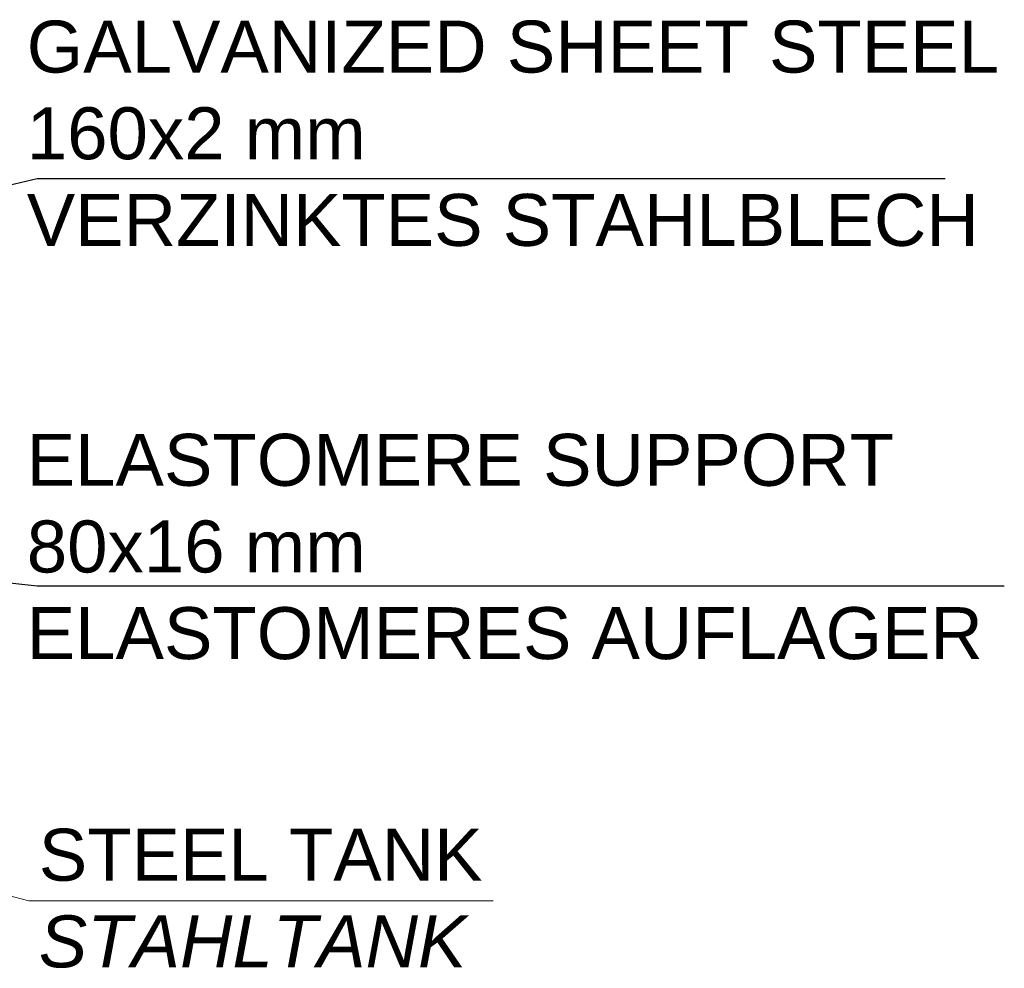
# Model space of a CAD drawing. Header units: millimetres. Extents: x 58700 to 76644, y 972 to 11123.
# Tile 249 of 256: x 62668 to 63047, y 7087 to 7452. Entities that reach past the tile are written whole.
import ezdxf

# ---------------------------------------------------------------- set-up
doc = ezdxf.new("R2010")
doc.units = ezdxf.units.MM
doc.layers.add('Beschriftung', color=7, linetype='Continuous', lineweight=15)
doc.styles.add('LBB3.5M1000', font='isocp.shx', dxfattribs={"height": 3.5})

msp = doc.modelspace()

# ---------------------------------------------------------------- linework, layer by layer
for p, q in [((62250.6435, 7291.6048), (62674.96161, 7391.26938)), ((62674.96161, 7391.26938), (63024.33942, 7391.26938)), ((62210.18143, 7282.49197), (62674.96161, 7234.6444)), ((62674.96161, 7234.6444), (63047.15514, 7234.6444))]:
    msp.add_line(p, q)
at = {"color": 0, "lineweight": 9}
msp.add_line((62671.79792, 7113.37171, -475.00001), (62428.67539, 7175.87261, -475.00001), dxfattribs=at)
at = {"color": 0, "lineweight": 9, "elevation": -475.00001}
msp.add_lwpolyline([(62671.79792, 7113.37171), (62850.4725, 7113.37171)], dxfattribs=at)

# ---------------------------------------------------------------- texts
at = {"color": 0, "char_height": 20, "attachment_point": 1, "style": 'LBB3.5M1000'}
for s, insert, width in [('{\\fArial|b0|i0|c0|p34;GALVANIZED SHEET STEEL \\P160x2 mm\\PVERZINKTES STAHLBLECH}', (62670.97082, 7452.04435), 382.3247743), ('{\\fArial|b0|i0|c0|p34;ELASTOMERE SUPPORT \\P80x16 mm\\PELASTOMERES AUFLAGER}', (62670.97082, 7293.06072), 371.4396715)]:
    msp.add_mtext(s, dxfattribs=dict(at, insert=insert, width=width))
at = {"layer": 'Beschriftung', "color": 0, "insert": (62675.60234, 7141.12399, -475.00001), "char_height": 20, "width": 186.8512243, "attachment_point": 1, "style": 'LBB3.5M1000'}
msp.add_mtext('{\\fArial|b0|i0|c0|p34;STEEL TANK\\P\\fArial|b0|i1|c0|p34;STAHLTANK}', dxfattribs=at)

doc.saveas('drawing.dxf')
